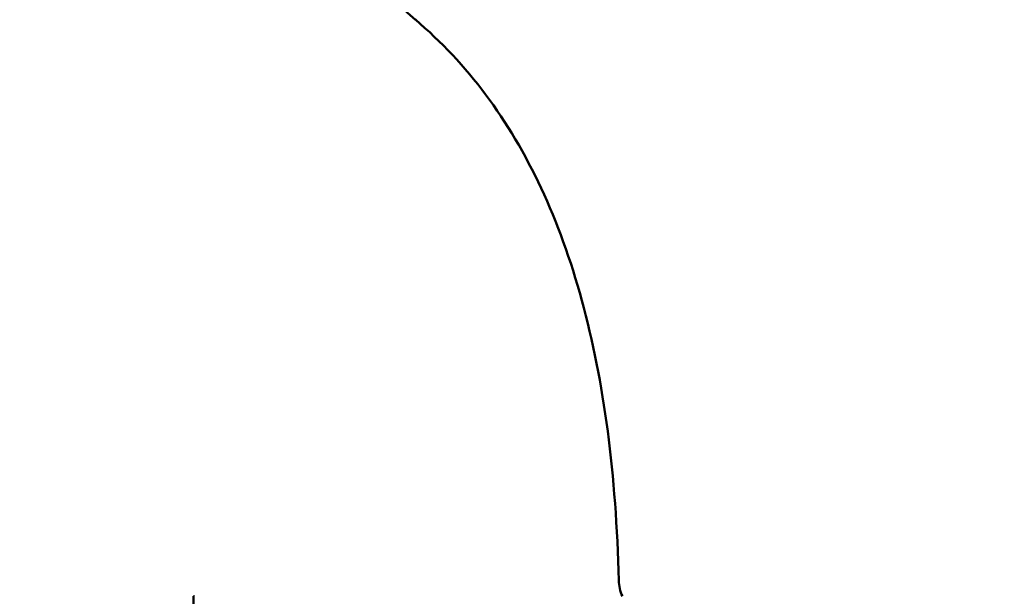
# Model space of a CAD drawing. Header units: millimetres. Extents: x 61 to 1929, y 482 to 2664.
# Tile 162 of 219: x 992 to 1017, y 721 to 736. Entities that reach past the tile are written whole.
import ezdxf

# ---------------------------------------------------------------- set-up
doc = ezdxf.new("R2010")
doc.units = ezdxf.units.MM
doc.header["$LTSCALE"] = 10
doc.layers.add('Widoczne (ISO)', color=7, linetype='Continuous', lineweight=50)

msp = doc.modelspace()

# ---------------------------------------------------------------- linework, layer by layer
at = {"layer": 'Widoczne (ISO)'}
for p, q in [((996.575, 721.354), (996.574, 721.354)), ((996.574, 721.354), (996.574, 720.513)), ((996.575, 721.354), (996.603, 721.354))]:
    msp.add_line(p, q, dxfattribs=at)
msp.add_circle((1016.574, 751.354), 50, dxfattribs=at)
for centre, radius, start, end in [((1016.574, 752.768), 22.5, 310.215, 229.785), ((1008.063, 721.768), 1, 181.3146, 204.4982)]:
    msp.add_arc(centre, radius, start, end, dxfattribs=at)
for points, knots in [([(1002.047, 735.587), (1002.686, 735.046), (1003.264, 734.43), (1004.298, 733.043), (1004.754, 732.274), (1005.545, 730.581), (1005.879, 729.658), (1006.426, 727.66), (1006.639, 726.584), (1006.942, 724.279), (1007.033, 723.051), (1007.063, 721.745)], [1, 1, 1, 1, 1.1906229, 1.1906229, 1.3812459, 1.3812459, 1.5718688, 1.5718688, 1.7624917, 1.7624917, 1.9531146, 1.9531146, 1.9531146, 1.9531146]), ([(996.577, 721.094), (996.577, 721.095), (996.577, 721.095), (996.576, 721.182), (996.575, 721.268), (996.575, 721.354)], [0.02951568, 0.02951568, 0.02951568, 0.02951568, 0.02969929, 0.02969929, 0.05939589, 0.05939589, 0.05939589, 0.05939589])]:
    msp.add_open_spline(points, degree=3, knots=knots, dxfattribs=at)

doc.saveas('drawing.dxf')
